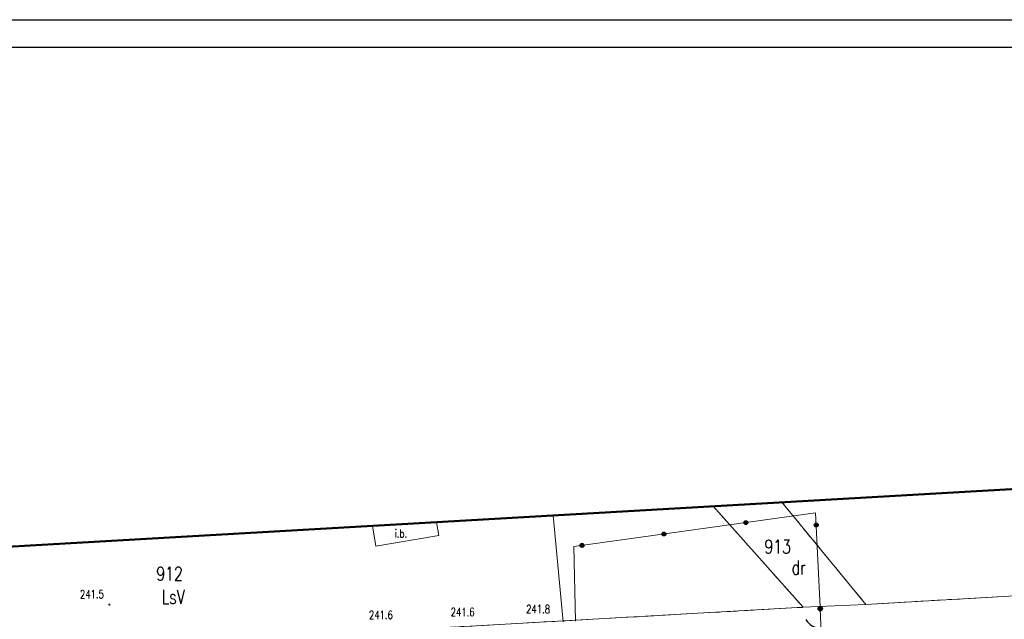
# Model space of a CAD drawing. Extents: x 7467820 to 7468185, y 5637184 to 5637332.
# Tile 5 of 7: x 7467879 to 7467968, y 5637278 to 5637332. Entities that reach past the tile are written whole.
import ezdxf
from ezdxf.enums import TextEntityAlignment as Align

# ---------------------------------------------------------------- set-up
doc = ezdxf.new("R2010")
doc.units = 0
doc.header["$MEASUREMENT"] = 0
for name, pattern in [('0', [1.5, 1, -0.5]), ('1002', [0]), ('10303', [0]), ('1052', [0]), ('1107', [0]), ('3901', [0])]:
    doc.linetypes.add(name, pattern=pattern)
for name, color, linetype in [('BDZ_InnaBudowla', 7, 'Continuous'), ('BDZ_ObiektZwiazanyZKomunikacja', 7, 'Continuous'), ('EGB_DzialkaEwidencyjna', 98, 'Continuous'), ('uzytki', 98, '0')]:
    doc.layers.add(name, color=color, linetype=linetype)
for name, color, linetype, lineweight in [('BDZ_PunktOOkreslonejWysokosci', 7, 'Continuous', 15), ('GES_PrzewodWodociagowy', 7, 'Continuous', 15), ('rzedne', 7, 'Continuous', 15)]:
    doc.layers.add(name, color=color, linetype=linetype, lineweight=lineweight)
doc.styles.add('STYL_ARIAL', font='simplex', dxfattribs={"width": 0.75, "oblique": 0.1})

# ---------------------------------------------------------------- blocks, each defined once
blk = doc.blocks.new('KOGR')
at = {"color": 0}
for radius in [0.2, 0.18, 0.16, 0.14, 0.12, 0.1, 0.08, 0.06, 0.04, 0.02]:
    blk.add_circle((0, 0), radius, dxfattribs=at)
blk = doc.blocks.new('905')
at = {"color": 0}
for centre, start, end in [((-1.5, 0), 0, 63.26058), ((1.5, 0), 116.73942, 180)]:
    blk.add_arc(centre, 1.5, start, end, dxfattribs=at)
blk = doc.blocks.new('801')
at = {"color": 0}
blk.add_circle((0, 0), 0.05, dxfattribs=at)

msp = doc.modelspace()

# ---------------------------------------------------------------- linework, layer by layer
at = {"color": 1, "lineweight": 50}
msp.add_line((7468021.021, 5637292.803), (7467834.226, 5637282.093), dxfattribs=at)
for points in [[(7468184.676, 5637183.872), (7467819.676, 5637183.872), (7467819.676, 5637332.372), (7468184.676, 5637332.372)], [(7468182.176, 5637186.372), (7467822.176, 5637186.372), (7467822.176, 5637329.872), (7468182.176, 5637329.872)]]:
    msp.add_lwpolyline(points, close=True)
at = {"layer": 'BDZ_InnaBudowla', "color": 7, "linetype": '1052', "lineweight": 18}
for p, q in [((7467917.143, 5637285.633), (7467916.935, 5637286.835)), ((7467911.12, 5637286.502), (7467911.443, 5637284.647)), ((7467911.443, 5637284.647), (7467917.143, 5637285.633))]:
    msp.add_line(p, q, dxfattribs=at)
at = {"layer": 'BDZ_ObiektZwiazanyZKomunikacja', "color": 7, "linetype": '3901', "lineweight": 18}
for p, q in [((7467929.385, 5637284.616), (7467951.314, 5637287.669)), ((7467951.314, 5637287.669), (7467951.727, 5637279.129)), ((7467929.541, 5637277.864), (7467929.385, 5637284.616)), ((7467951.727, 5637279.129), (7467951.733, 5637278.989))]:
    msp.add_line(p, q, dxfattribs=at)
at = {"layer": 'BDZ_ObiektZwiazanyZKomunikacja', "color": 7, "linetype": '10303', "lineweight": 18}
msp.add_line((7467951.733, 5637278.989), (7467951.867, 5637275.469), dxfattribs=at)
at = {"layer": 'BDZ_ObiektZwiazanyZKomunikacja', "color": 7}
for centre, radius in [((7467944.981, 5637286.787), 0.175), ((7467944.981, 5637286.787), 0.158), ((7467944.981, 5637286.787), 0.14), ((7467944.981, 5637286.787), 0.122), ((7467944.981, 5637286.787), 0.105), ((7467944.981, 5637286.787), 0.0875), ((7467944.981, 5637286.787), 0.07), ((7467944.981, 5637286.787), 0.0525), ((7467944.981, 5637286.787), 0.035), ((7467951.367, 5637286.564), 0.175), ((7467951.367, 5637286.564), 0.158), ((7467951.367, 5637286.564), 0.14), ((7467951.367, 5637286.564), 0.122), ((7467951.367, 5637286.564), 0.105), ((7467951.367, 5637286.564), 0.0875), ((7467951.367, 5637286.564), 0.07), ((7467951.367, 5637286.564), 0.0525), ((7467951.367, 5637286.564), 0.035), ((7467937.552, 5637285.753), 0.175), ((7467937.552, 5637285.753), 0.158), ((7467937.552, 5637285.753), 0.14), ((7467937.552, 5637285.753), 0.122), ((7467937.552, 5637285.753), 0.105), ((7467937.552, 5637285.753), 0.0875), ((7467937.552, 5637285.753), 0.07), ((7467937.552, 5637285.753), 0.0525), ((7467937.552, 5637285.753), 0.035), ((7467930.124, 5637284.719), 0.175), ((7467930.124, 5637284.719), 0.158), ((7467930.124, 5637284.719), 0.14), ((7467930.124, 5637284.719), 0.122), ((7467930.124, 5637284.719), 0.105), ((7467930.124, 5637284.719), 0.0875), ((7467930.124, 5637284.719), 0.07), ((7467930.124, 5637284.719), 0.0525), ((7467930.124, 5637284.719), 0.035)]:
    msp.add_circle(centre, radius, dxfattribs=at)
at = {"layer": 'EGB_DzialkaEwidencyjna', "color": 3, "linetype": '1002', "lineweight": 18}
for p, q in [((7467948.253, 5637288.631), (7467955.857, 5637279.38)), ((7467955.857, 5637279.38), (7467948.253, 5637288.631)), ((7467942.033, 5637288.274), (7467950.177, 5637279.11)), ((7467950.177, 5637279.11), (7467942.033, 5637288.274)), ((7467955.857, 5637279.38), (7467995.377, 5637281.63)), ((7467955.857, 5637279.38), (7467995.377, 5637281.63)), ((7467835.31, 5637272.622), (7467950.177, 5637279.11)), ((7467835.31, 5637272.622), (7467950.177, 5637279.11)), ((7467950.177, 5637279.11), (7467955.857, 5637279.38)), ((7467950.177, 5637279.11), (7467955.857, 5637279.38))]:
    msp.add_line(p, q, dxfattribs=at)
at = {"layer": 'GES_PrzewodWodociagowy', "color": 5, "linetype": '1107', "lineweight": 18}
msp.add_line((7467927.499, 5637287.441), (7467928.407, 5637277.799), dxfattribs=at)
at = {"layer": 'uzytki', "color": 3, "linetype": '0', "lineweight": 18}
for p, q in [((7467948.253, 5637288.631), (7467955.857, 5637279.38)), ((7467950.177, 5637279.11), (7467942.033, 5637288.274)), ((7467955.857, 5637279.38), (7467995.377, 5637281.63)), ((7467835.31, 5637272.624), (7467950.177, 5637279.11))]:
    msp.add_line(p, q, dxfattribs=at)

# ---------------------------------------------------------------- block references
at = {"layer": 'BDZ_ObiektZwiazanyZKomunikacja', "color": 7}
for name, p, rotation in [('KOGR', (7467951.733, 5637278.989), 272.17834), ('905', (7467951.8, 5637277.229), 92.17834000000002)]:
    msp.add_blockref(name, p, dxfattribs=dict(at, rotation=rotation))
at = {"layer": 'BDZ_PunktOOkreslonejWysokosci', "color": 7}
msp.add_blockref('801', (7467887.267, 5637279.36), dxfattribs=at)

# ---------------------------------------------------------------- texts
at = {"layer": 'BDZ_InnaBudowla', "color": 7, "style": 'STYL_ARIAL', "width": 0.75}
msp.add_text('i.b.', height=0.75, dxfattribs=at).set_placement((7467913.71, 5637285.8), align=Align.MIDDLE_CENTER)
at = {"layer": 'BDZ_PunktOOkreslonejWysokosci', "color": 7, "style": 'STYL_ARIAL', "width": 0.75}
for s, p in [('241.5', (7467884.599, 5637279.695)), ('241.6', (7467918.217, 5637278.087))]:
    msp.add_text(s, height=0.75, dxfattribs=at).set_placement(p, align=Align.BOTTOM_LEFT)
at = {"layer": 'EGB_DzialkaEwidencyjna', "color": 3, "style": 'STYL_ARIAL', "width": 0.75}
for s, p in [('913', (7467947.868, 5637284.614)), ('912', (7467892.723, 5637282.153))]:
    msp.add_text(s, height=1.25, dxfattribs=at).set_placement(p, align=Align.MIDDLE_CENTER)
at = {"layer": 'rzedne', "color": 7, "style": 'STYL_ARIAL', "width": 0.75}
for s, p in [('241.6', (7467910.803, 5637278.796)), ('241.8', (7467925.06, 5637279.324))]:
    msp.add_text(s, height=0.75, dxfattribs=at).set_placement(p, align=Align.TOP_LEFT)
at = {"layer": 'uzytki', "color": 3, "style": 'STYL_ARIAL', "width": 0.75}
for s, p in [('dr', (7467949.774, 5637282.723)), ('LsV', (7467893.052, 5637280.062))]:
    msp.add_text(s, height=1.25, dxfattribs=at).set_placement(p, align=Align.MIDDLE_CENTER)

doc.saveas('drawing.dxf')
